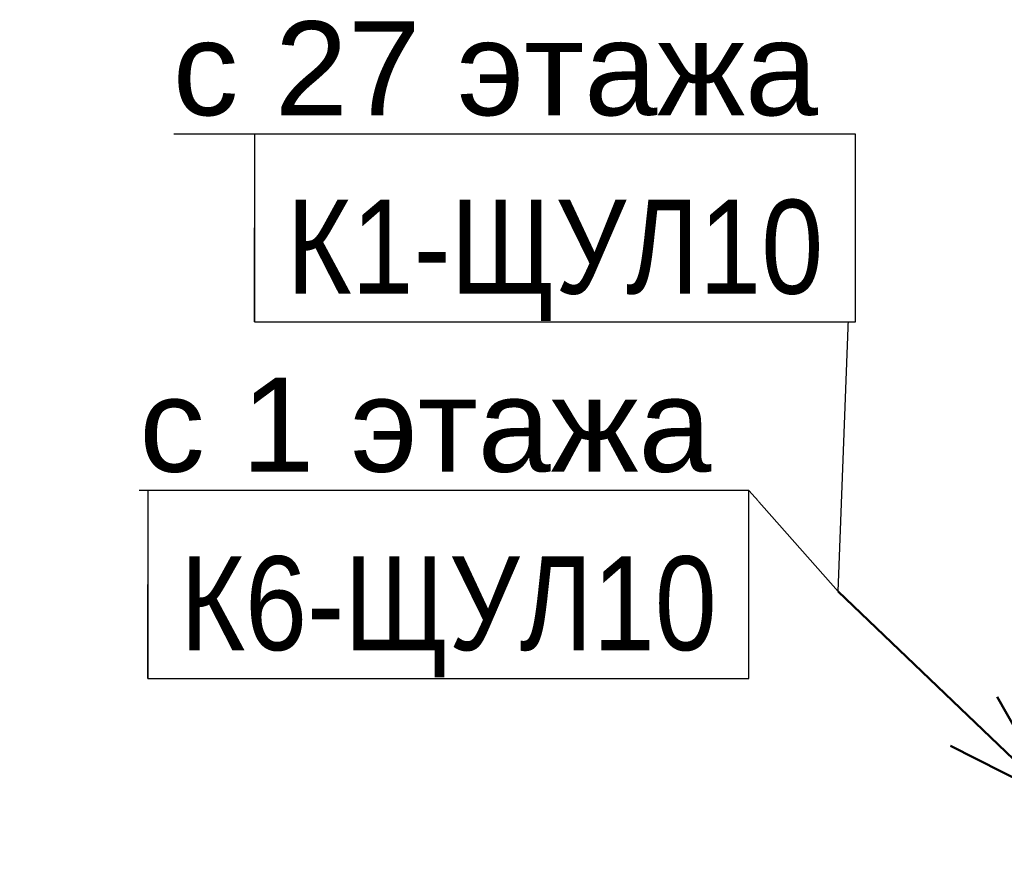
# Model space of a CAD drawing. Header units: millimetres. Extents: x -277772 to 277599, y -59564 to 282085.
# Tile 44 of 190: x -61048 to -58427, y -13697 to -11441. Entities that reach past the tile are written whole.
import ezdxf
from ezdxf import colors
from ezdxf.entities.mleader import LeaderData, LeaderLine
from ezdxf.enums import TextEntityAlignment as Align
from ezdxf.math import Vec2, Vec3

# ---------------------------------------------------------------- set-up
doc = ezdxf.new("R2018")
doc.units = ezdxf.units.MM
doc.set_wipeout_variables(frame=1)
doc.layers.add('КИП_выноска', color=6, linetype='Continuous', lineweight=25)
doc.styles.add('CP.Text', font='arial.ttf')
doc.styles.add('GOST 2.304', font='arial.ttf', dxfattribs={"width": 0.85})

# ---------------------------------------------------------------- blocks, each defined once
blk = doc.blocks.new('*U51')
at = {"lineweight": 50}
h = blk.add_hatch(color=256, dxfattribs=at)
h.dxf.hatch_style = 1
edge = h.paths.add_edge_path()
edge.add_arc((0, 0), 0.75, 136.2861, 496.2861)
for q in [(-6.324, 6.047), (-2.089, 3.242), (-3.332, 1.941)]:
    blk.add_line((-0.542, 0.518), q, dxfattribs=at)
blk.add_circle((0, 0), 0.75, dxfattribs=at)
blk = doc.blocks.new('_None')
blk = doc.blocks.new('*U58')
at = {"color": 0, "linetype": 'Continuous', "lineweight": 30, "ltscale": 75, "width": 0.85, "flags": 104}
blk.add_attdef('ПРИМЕЧАНИЕ_1', text='', height=2.5, dxfattribs=at).set_placement((8, 3.611), align=Align.BOTTOM_CENTER)
at = {"color": 0, "lineweight": 30, "style": 'GOST 2.304', "width": 0.85}
for tag, p in [('ИМЯ_КАБЕЛЯ_2', (8, -7.5)), ('ИМЯ_КАБЕЛЯ_3', (8, -12.5)), ('ИМЯ_КАБЕЛЯ_4', (8, -17.5)), ('ИМЯ_КАБЕЛЯ_5', (8, -22.5)), ('ИМЯ_КАБЕЛЯ_6', (8, -27.5)), ('ИМЯ_КАБЕЛЯ_7', (8, -32.5)), ('ИМЯ_КАБЕЛЯ_8', (8, -37.5)), ('ИМЯ_КАБЕЛЯ_9', (8, -42.5))]:
    blk.add_attdef(tag, text='', height=2.5, dxfattribs=at).set_placement(p, align=Align.BOTTOM_CENTER)
at = {"color": 0, "lineweight": 30, "width": 0.85, "flags": 104}
blk.add_attdef('ПРИМЕЧАНИЕ_2', text='', height=2.5, dxfattribs=at).set_placement((8, -7.53), align=Align.BOTTOM_CENTER)
at = {"linetype": 'Continuous'}
blk.add_wipeout([(0, 2.5), (16, 2.5), (16, -2.5), (0, -2.5)], dxfattribs=at)
at = {"color": 0}
blk.add_line((0, -2.5), (0, 0), dxfattribs=at)
at = {"color": 0, "linetype": 'Continuous'}
blk.add_lwpolyline([(0, -2.5), (16, -2.5), (16, 2.5), (0, 2.5)], close=True, dxfattribs=at)
at = {"color": 0, "lineweight": 30, "style": 'GOST 2.304', "width": 0.85}
blk.add_attdef('ИМЯ_КАБЕЛЯ_1', text='', height=2.5, dxfattribs=at).set_placement((8, -2.5), align=Align.BOTTOM_CENTER)

msp = doc.modelspace()

# ---------------------------------------------------------------- block references
at = {"layer": 'КИП_выноска', "xscale": 100, "yscale": 100, "zscale": 100}
msp.add_blockref('*U51', (-58237.4, -13567.9), dxfattribs=at)

# ---------------------------------------------------------------- next in the draw order: leaders
at = {"layer": 'КИП_выноска'}
ml = msp.add_multileader_mtext('Standard', dxfattribs=at)
ml.set_content('с 27 этажа', color=256, style='CP.Text')
ml.set_leader_properties(color=256, linetype='ByLayer', lineweight=-1)
ml.set_arrow_properties(name='NONE')
ml.build(insert=Vec2(0, 0))
ml.multileader.update_dxf_attribs({"has_dogleg": 0, "text_left_attachment_type": 6, "text_right_attachment_type": 6, "dogleg_length": 0.5, "arrow_head_size": 300})
ctx = ml.context
ctx.base_point, ctx.char_height, ctx.arrow_head_size, ctx.landing_gap_size, ctx.plane_origin = Vec3(-60712.4, -11745.4), 250, 300, 100, Vec3(-54627.2, -14354.4)
ctx.left_attachment, ctx.right_attachment, ctx.text_align_type = 6, 6, 2
notes = []
notes.append((ctx, [(1, (1, 1, 0), (-58822.9, -11745.4), (-1, 0), 0.5, [(0, [(-58869.8, -12963.2)], 0, [])])]))
ctx.mtext.insert, ctx.mtext.width, ctx.mtext.alignment, ctx.mtext.flow_direction = Vec3(-58923.4, -11445.4), 2124.718, 3, 5
ctx.mtext.has_bg_fill, ctx.mtext.bg_color, ctx.mtext.bg_scale_factor, ctx.mtext.bg_transparency, ctx.mtext.use_window_bg_color = 1, -1027028792, 1.5, 0, 1
for ctx, leaders in notes:
    for number, flags, end, landing, length, lines in leaders:
        leader = LeaderData()
        leader.index, (leader.has_last_leader_line, leader.has_dogleg_vector, leader.attachment_direction) = number, flags
        leader.last_leader_point, leader.dogleg_vector, leader.dogleg_length = Vec3(end), Vec3(landing), length
        for number, points, colour, breaks in lines:
            line = LeaderLine()
            line.index, line.vertices, line.color, line.breaks = number, Vec3.list(points), colors.encode_raw_color(colour), breaks
            leader.lines.append(line)
        ctx.leaders.append(leader)

# ---------------------------------------------------------------- next in the draw order: leaders
ml = msp.add_multileader_mtext('Standard', dxfattribs=at)
ml.set_content('с 1 этажа', color=256, style='CP.Text')
ml.set_leader_properties(color=256, linetype='ByLayer', lineweight=-1)
ml.set_arrow_properties(name='NONE')
ml.build(insert=Vec2(0, 0))
ml.multileader.update_dxf_attribs({"has_dogleg": 0, "text_left_attachment_type": 6, "text_right_attachment_type": 6, "dogleg_length": 0.5, "arrow_head_size": 300})
ctx = ml.context
ctx.base_point, ctx.char_height, ctx.arrow_head_size, ctx.landing_gap_size, ctx.plane_origin = Vec3(-60801.5, -12694.4), 250, 300, 100, Vec3(-54627.2, -15354.4)
ctx.left_attachment, ctx.right_attachment, ctx.text_align_type = 6, 6, 2
notes = []
notes.append((ctx, [(1, (1, 1, 0), (-59106.3, -12694.4), (-1, 0), 0.5, [(0, [(-58869.8, -12963.2)], 0, [])])]))
ctx.mtext.insert, ctx.mtext.width, ctx.mtext.alignment, ctx.mtext.flow_direction = Vec3(-59206.8, -12394.4), 1647.475, 3, 5
ctx.mtext.has_bg_fill, ctx.mtext.bg_color, ctx.mtext.bg_scale_factor, ctx.mtext.bg_transparency, ctx.mtext.use_window_bg_color = 1, -1027028792, 1.5, 0, 1
for ctx, leaders in notes:
    for number, flags, end, landing, length, lines in leaders:
        leader = LeaderData()
        leader.index, (leader.has_last_leader_line, leader.has_dogleg_vector, leader.attachment_direction) = number, flags
        leader.last_leader_point, leader.dogleg_vector, leader.dogleg_length = Vec3(end), Vec3(landing), length
        for number, points, colour, breaks in lines:
            line = LeaderLine()
            line.index, line.vertices, line.color, line.breaks = number, Vec3.list(points), colors.encode_raw_color(colour), breaks
            leader.lines.append(line)
        ctx.leaders.append(leader)

# ---------------------------------------------------------------- next in the draw order: block references
ref = msp.add_blockref('*U58', (-60423.4, -11995.4), dxfattribs=dict(at, xscale=100, yscale=100, zscale=100))
lines = msp.add_mtext('\\W0.8500;', dxfattribs={"layer": '0', "color": 0, "linetype": 'Continuous', "lineweight": 30, "ltscale": 75, "insert": (-59623.4, -11634.4), "char_height": 2.5, "attachment_point": 1})
ref.add_attrib('ПРИМЕЧАНИЕ_1', '', (-59623.4, -11634.4), dxfattribs={"flags": 104}).embed_mtext(lines)
ref.add_attrib('ИМЯ_КАБЕЛЯ_1', 'К1-ЩУЛ10', dxfattribs={"layer": '0', "color": 0, "lineweight": 30, "height": 250, "style": 'GOST 2.304', "width": 0.85}).set_placement((-59623.4, -12245.4), align=Align.BOTTOM_CENTER)
lines = msp.add_mtext('\\W0.8500;', dxfattribs={"layer": '0', "color": 0, "lineweight": 30, "insert": (-59623.4, -12748.4), "char_height": 2.5, "attachment_point": 1})
ref.add_attrib('ПРИМЕЧАНИЕ_2', '', (-59623.4, -12748.4), dxfattribs={"flags": 104}).embed_mtext(lines)

# ---------------------------------------------------------------- next in the draw order: block references
ref = msp.add_blockref('*U58', (-60706.8, -12944.4), dxfattribs=dict(at, xscale=100, yscale=100, zscale=100))
lines = msp.add_mtext('\\W0.8500;', dxfattribs={"layer": '0', "color": 0, "linetype": 'Continuous', "lineweight": 30, "ltscale": 75, "insert": (-59906.8, -12583.4), "char_height": 2.5, "attachment_point": 1})
ref.add_attrib('ПРИМЕЧАНИЕ_1', '', (-59906.8, -12583.4), dxfattribs={"flags": 104}).embed_mtext(lines)
ref.add_attrib('ИМЯ_КАБЕЛЯ_1', 'К6-ЩУЛ10', dxfattribs={"layer": '0', "color": 0, "lineweight": 30, "height": 250, "style": 'GOST 2.304', "width": 0.85}).set_placement((-59906.8, -13194.4), align=Align.BOTTOM_CENTER)
lines = msp.add_mtext('\\W0.8500;', dxfattribs={"layer": '0', "color": 0, "lineweight": 30, "insert": (-59906.8, -13697.5), "char_height": 2.5, "attachment_point": 1})
ref.add_attrib('ПРИМЕЧАНИЕ_2', '', (-59906.8, -13697.5), dxfattribs={"flags": 104}).embed_mtext(lines)

doc.saveas('drawing.dxf')
